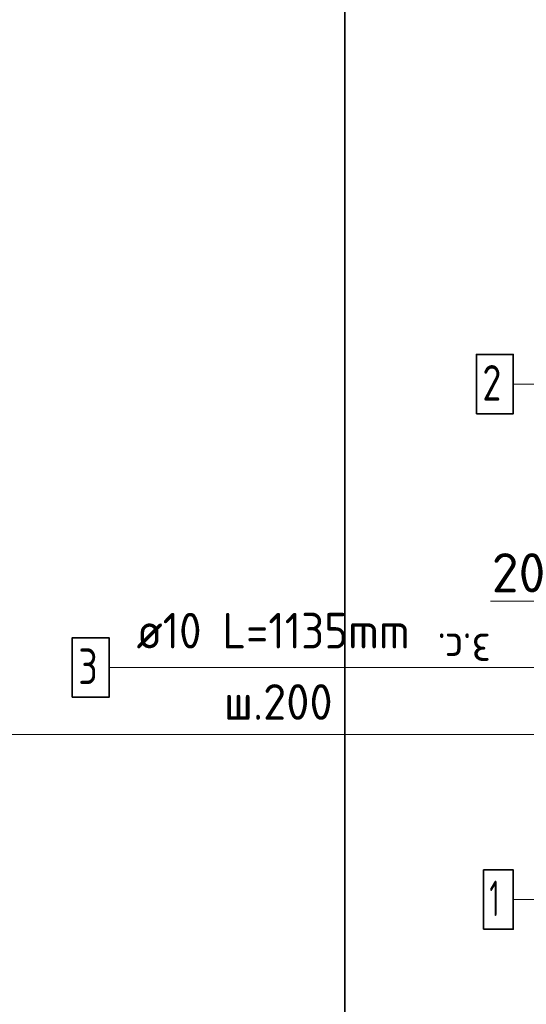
# Model space of a CAD drawing. Header units: metres. Extents: x -38 to 100, y -15 to 21.
# Tile 191 of 246: x 71.702 to 72.129, y 7.149 to 7.978. Entities that reach past the tile are written whole.
import ezdxf

# ---------------------------------------------------------------- set-up
doc = ezdxf.new("R2010")
doc.units = ezdxf.units.M
doc.header["$PDMODE"] = 65
for name, color, linetype, lineweight in [('XR$3$Арм. стержнями верхней зоны', 180, 'Continuous', 35), ('XR$3$Арм. стержнями нижней зоны', 180, 'Continuous', 35), ('XR$3$Арм.стержн. Арматура края', 96, 'Continuous', 35), ('XR$3$Размерная линия_ общее', 7, 'Continuous', 13), ('XR$4$Арм. стержнями верхней зоны', 180, 'Continuous', 35), ('XR$4$Арм. стержнями нижней зоны', 180, 'Continuous', 35), ('XR$4$Арм.стержн. Арматура края', 96, 'Continuous', 35), ('XR$4$Размерная линия_ общее', 7, 'Continuous', 13), ('XR$5$Текст_ примечание', 7, 'Continuous', 13), ('XR$6$Арм. стержнями верхней зоны', 180, 'Continuous', 35), ('XR$6$Арм. стержнями нижней зоны', 180, 'Continuous', 35), ('XR$6$Арм.стержн. Арматура края', 96, 'Continuous', 35), ('XR$6$Размерная линия_ общее', 7, 'Continuous', 13), ('XR$7$Текст_ примечание', 7, 'Continuous', 13)]:
    doc.layers.add(name, color=color, linetype=linetype, lineweight=lineweight)
doc.styles.add('ISOCPEUR', font='txt')
doc.dimstyles.new('DIMSTYLE_11', dxfattribs={"dimtxt": 0.033, "dimasz": 0.0375, "dimexe": 0, "dimexo": 0, "dimgap": 0.0165, "dimtad": 2, "dimdec": 0, "dimlfac": 1000, "dimrnd": 1, "dimzin": 12, "dimdsep": 46, "dimtxsty": 'ISOCPEUR', "dimblk1": 'ALL_ML_STRICH', "dimblk2": 'ALL_ML_STRICH', "dimsah": 1, "dimcen": 0, "dimclrd": 7, "dimclre": 256, "dimclrt": 7, "dimadec": 0, "dimazin": 0, "dimtfac": 1, "dimtdec": 0, "dimtix": 1, "dimtmove": 2, "dimatfit": 3, "dimfxl": 0, "dimtvp": 1.2, "dimtzin": 0, "dimlwd": 0, "dimlwe": -3, "dimarcsym": 0})

# ---------------------------------------------------------------- blocks, each defined once
blk = doc.blocks.new('ALL_ML_STRICH')
at = {"color": 0, "linetype": 'ByBlock', "lineweight": -2}
for p, q in [((0, -0.5), (0, 0.5)), ((-0.3, -0.3), (0.3, 0.3)), ((-1, 0), (0.5, 0))]:
    blk.add_line(p, q, dxfattribs=at)
blk = doc.blocks.new('*D139')
at = {"layer": 'DEFPOINTS', "color": 7, "linetype": 'Continuous', "lineweight": 13, "transparency": 33554687}
for p in [(72.1875, 7.48857), (72.1675, 7.44858), (72.1875, 7.45358)]:
    blk.add_point(p, dxfattribs=at)
at = {"layer": 'XR$3$Размерная линия_ общее', "color": 253, "linetype": 'Continuous', "lineweight": -2, "true_color": 0xa0a0a0, "transparency": 33554687}
for p, q in [((72.1675, 7.46858), (72.1675, 7.48857)), ((72.1875, 7.47358), (72.1875, 7.48857))]:
    blk.add_line(p, q, dxfattribs=at)
at = {"layer": 'XR$3$Размерная линия_ общее', "color": 7, "linetype": 'Continuous', "lineweight": -2, "transparency": 33554687}
blk.add_line((72.1875, 7.48857), (72.1675, 7.48857), dxfattribs=at)
at = {"layer": 'XR$3$Размерная линия_ общее', "color": 7, "linetype": 'Continuous', "lineweight": 13, "transparency": 33554687, "xscale": 0.0375, "yscale": 0.0375, "zscale": 0.0375}
for p, rotation in [((72.1675, 7.48857), 180), ((72.1875, 7.48857), 360)]:
    blk.add_blockref('ALL_ML_STRICH', p, dxfattribs=dict(at, rotation=rotation))
at = {"layer": 'XR$3$Размерная линия_ общее', "color": 7, "linetype": 'Continuous', "lineweight": 13, "transparency": 33554687, "insert": (72.12208, 7.51257), "char_height": 0.033, "width": 0.066, "attachment_point": 5, "style": 'ISOCPEUR'}
blk.add_mtext('\\A1;{20}', dxfattribs=at)
at = {"layer": 'XR$3$Размерная линия_ общее', "color": 7, "linetype": 'Continuous', "lineweight": 13, "transparency": 33554687, "insert": (72.09879, 7.43451), "char_height": 0.027, "width": 0.00135, "attachment_point": 1, "rotation": 180, "line_spacing_factor": 0.60241, "style": 'ISOCPEUR'}
blk.add_mtext('з.с.', dxfattribs=at)
blk = doc.blocks.new('*D438')
at = {"layer": 'DEFPOINTS', "color": 7, "linetype": 'Continuous', "lineweight": 13, "transparency": 33554687}
for p in [(72.1875, 7.48857), (72.1675, 7.44858), (72.1875, 7.45358)]:
    blk.add_point(p, dxfattribs=at)
at = {"layer": 'XR$4$Размерная линия_ общее', "color": 253, "linetype": 'Continuous', "lineweight": -2, "true_color": 0xa0a0a0, "transparency": 33554687}
for p, q in [((72.1675, 7.46858), (72.1675, 7.48857)), ((72.1875, 7.47358), (72.1875, 7.48857))]:
    blk.add_line(p, q, dxfattribs=at)
at = {"layer": 'XR$4$Размерная линия_ общее', "color": 7, "linetype": 'Continuous', "lineweight": -2, "transparency": 33554687}
blk.add_line((72.1875, 7.48857), (72.1675, 7.48857), dxfattribs=at)
at = {"layer": 'XR$4$Размерная линия_ общее', "color": 7, "linetype": 'Continuous', "lineweight": 13, "transparency": 33554687, "xscale": 0.0375, "yscale": 0.0375, "zscale": 0.0375}
for p, rotation in [((72.1675, 7.48857), 180), ((72.1875, 7.48857), 360)]:
    blk.add_blockref('ALL_ML_STRICH', p, dxfattribs=dict(at, rotation=rotation))
at = {"layer": 'XR$4$Размерная линия_ общее', "color": 7, "linetype": 'Continuous', "lineweight": 13, "transparency": 33554687, "insert": (72.12208, 7.51257), "char_height": 0.033, "width": 0.066, "attachment_point": 5, "style": 'ISOCPEUR'}
blk.add_mtext('\\A1;{20}', dxfattribs=at)
at = {"layer": 'XR$4$Размерная линия_ общее', "color": 7, "linetype": 'Continuous', "lineweight": 13, "transparency": 33554687, "insert": (72.09879, 7.43451), "char_height": 0.027, "width": 0.00135, "attachment_point": 1, "rotation": 180, "line_spacing_factor": 0.60241, "style": 'ISOCPEUR'}
blk.add_mtext('з.с.', dxfattribs=at)
blk = doc.blocks.new('*D700')
at = {"layer": 'DEFPOINTS', "color": 7, "linetype": 'Continuous', "lineweight": 13, "transparency": 33554687}
for p in [(72.1875, 7.48857), (72.1675, 7.44858), (72.1875, 7.45358)]:
    blk.add_point(p, dxfattribs=at)
at = {"layer": 'XR$6$Размерная линия_ общее', "color": 253, "linetype": 'Continuous', "lineweight": -2, "true_color": 0xa0a0a0, "transparency": 33554687}
for p, q in [((72.1675, 7.46858), (72.1675, 7.48857)), ((72.1875, 7.47358), (72.1875, 7.48857))]:
    blk.add_line(p, q, dxfattribs=at)
at = {"layer": 'XR$6$Размерная линия_ общее', "color": 7, "linetype": 'Continuous', "lineweight": -2, "transparency": 33554687}
blk.add_line((72.1875, 7.48857), (72.1675, 7.48857), dxfattribs=at)
at = {"layer": 'XR$6$Размерная линия_ общее', "color": 7, "linetype": 'Continuous', "lineweight": 13, "transparency": 33554687, "xscale": 0.0375, "yscale": 0.0375, "zscale": 0.0375}
for p, rotation in [((72.1675, 7.48857), 180), ((72.1875, 7.48857), 360)]:
    blk.add_blockref('ALL_ML_STRICH', p, dxfattribs=dict(at, rotation=rotation))
at = {"layer": 'XR$6$Размерная линия_ общее', "color": 7, "linetype": 'Continuous', "lineweight": 13, "transparency": 33554687, "insert": (72.12208, 7.51257), "char_height": 0.033, "width": 0.066, "attachment_point": 5, "style": 'ISOCPEUR'}
blk.add_mtext('\\A1;{20}', dxfattribs=at)
at = {"layer": 'XR$6$Размерная линия_ общее', "color": 7, "linetype": 'Continuous', "lineweight": 13, "transparency": 33554687, "insert": (72.09879, 7.43451), "char_height": 0.027, "width": 0.00135, "attachment_point": 1, "rotation": 180, "line_spacing_factor": 0.60241, "style": 'ISOCPEUR'}
blk.add_mtext('з.с.', dxfattribs=at)

msp = doc.modelspace()

# ---------------------------------------------------------------- linework, layer by layer
at = {"color": 7, "linetype": 'Continuous', "lineweight": 13, "transparency": 33554687}
msp.add_line((72.1675, 7.48857), (72.0985, 7.48857), dxfattribs=at)
msp.add_line((72.1675, 7.48857), (72.0985, 7.48857), dxfattribs=at)
msp.add_line((72.1675, 7.48857), (72.0985, 7.48857), dxfattribs=at)
at = {"layer": 'XR$3$Арм. стержнями верхней зоны', "color": 7, "linetype": 'Continuous', "lineweight": 13, "transparency": 33554687}
msp.add_line((72.1176, 7.6713), (72.3436, 7.6713), dxfattribs=at)
at = {"layer": 'XR$3$Арм. стержнями верхней зоны', "color": 7, "linetype": 'Continuous', "lineweight": 35, "transparency": 33554687}
msp.add_lwpolyline([(72.0866, 7.6463), (72.1176, 7.6463), (72.1176, 7.6963), (72.0866, 7.6963), (72.0866, 7.6463)], dxfattribs=at)
at = {"layer": 'XR$3$Арм. стержнями нижней зоны', "color": 7, "linetype": 'Continuous', "lineweight": 13, "transparency": 33554687}
msp.add_line((72.1176, 7.23758), (72.3436, 7.23758), dxfattribs=at)
at = {"layer": 'XR$3$Арм. стержнями нижней зоны', "color": 7, "linetype": 'Continuous', "lineweight": 35, "transparency": 33554687}
msp.add_lwpolyline([(72.0926, 7.21258), (72.1176, 7.21258), (72.1176, 7.26258), (72.0926, 7.26258), (72.0926, 7.21258)], dxfattribs=at)
at = {"layer": 'XR$3$Арм.стержн. Арматура края', "color": 7, "linetype": 'Continuous', "lineweight": 13, "transparency": 33554687}
for p, q in [((71.77746, 7.43284), (72.08746, 7.43284)), ((72.08746, 7.43284), (72.1925, 7.43284))]:
    msp.add_line(p, q, dxfattribs=at)
at = {"layer": 'XR$3$Арм.стержн. Арматура края', "color": 7, "linetype": 'Continuous', "lineweight": 35, "transparency": 33554687}
msp.add_lwpolyline([(71.74646, 7.40784), (71.77746, 7.40784), (71.77746, 7.45784), (71.74646, 7.45784), (71.74646, 7.40784)], dxfattribs=at)
at = {"layer": 'XR$4$Арм. стержнями верхней зоны', "color": 7, "linetype": 'Continuous', "lineweight": 13, "transparency": 33554687}
msp.add_line((72.1176, 7.6713), (72.3436, 7.6713), dxfattribs=at)
at = {"layer": 'XR$4$Арм. стержнями верхней зоны', "color": 7, "linetype": 'Continuous', "lineweight": 35, "transparency": 33554687}
msp.add_lwpolyline([(72.0866, 7.6463), (72.1176, 7.6463), (72.1176, 7.6963), (72.0866, 7.6963), (72.0866, 7.6463)], dxfattribs=at)
at = {"layer": 'XR$4$Арм. стержнями нижней зоны', "color": 7, "linetype": 'Continuous', "lineweight": 13, "transparency": 33554687}
msp.add_line((72.1176, 7.23758), (72.3436, 7.23758), dxfattribs=at)
at = {"layer": 'XR$4$Арм. стержнями нижней зоны', "color": 7, "linetype": 'Continuous', "lineweight": 35, "transparency": 33554687}
msp.add_lwpolyline([(72.0926, 7.21258), (72.1176, 7.21258), (72.1176, 7.26258), (72.0926, 7.26258), (72.0926, 7.21258)], dxfattribs=at)
at = {"layer": 'XR$4$Арм.стержн. Арматура края', "color": 7, "linetype": 'Continuous', "lineweight": 13, "transparency": 33554687}
for p, q in [((71.77746, 7.43284), (72.08746, 7.43284)), ((72.08746, 7.43284), (72.1925, 7.43284))]:
    msp.add_line(p, q, dxfattribs=at)
at = {"layer": 'XR$4$Арм.стержн. Арматура края', "color": 7, "linetype": 'Continuous', "lineweight": 35, "transparency": 33554687}
msp.add_lwpolyline([(71.74646, 7.40784), (71.77746, 7.40784), (71.77746, 7.45784), (71.74646, 7.45784), (71.74646, 7.40784)], dxfattribs=at)
at = {"layer": 'XR$5$Текст_ примечание', "color": 7, "linetype": 'Continuous', "lineweight": 35, "transparency": 33554687}
for p, q in [((71.97573, 8.17641), (71.97573, 7.37641)), ((71.97573, 7.37641), (71.97573, 6.57641))]:
    msp.add_line(p, q, dxfattribs=at)
at = {"layer": 'XR$5$Текст_ примечание', "color": 7, "linetype": 'Continuous', "lineweight": 13, "transparency": 33554687}
msp.add_line((88.97573, 7.37641), (70.47573, 7.37641), dxfattribs=at)
at = {"layer": 'XR$6$Арм. стержнями верхней зоны', "color": 7, "linetype": 'Continuous', "lineweight": 13, "transparency": 33554687}
msp.add_line((72.1176, 7.6713), (72.3436, 7.6713), dxfattribs=at)
at = {"layer": 'XR$6$Арм. стержнями верхней зоны', "color": 7, "linetype": 'Continuous', "lineweight": 35, "transparency": 33554687}
msp.add_lwpolyline([(72.0866, 7.6463), (72.1176, 7.6463), (72.1176, 7.6963), (72.0866, 7.6963), (72.0866, 7.6463)], dxfattribs=at)
at = {"layer": 'XR$6$Арм. стержнями нижней зоны', "color": 7, "linetype": 'Continuous', "lineweight": 13, "transparency": 33554687}
msp.add_line((72.1176, 7.23758), (72.3436, 7.23758), dxfattribs=at)
at = {"layer": 'XR$6$Арм. стержнями нижней зоны', "color": 7, "linetype": 'Continuous', "lineweight": 35, "transparency": 33554687}
msp.add_lwpolyline([(72.0926, 7.21258), (72.1176, 7.21258), (72.1176, 7.26258), (72.0926, 7.26258), (72.0926, 7.21258)], dxfattribs=at)
at = {"layer": 'XR$6$Арм.стержн. Арматура края', "color": 7, "linetype": 'Continuous', "lineweight": 13, "transparency": 33554687}
for p, q in [((71.77746, 7.43284), (72.08746, 7.43284)), ((72.08746, 7.43284), (72.1925, 7.43284))]:
    msp.add_line(p, q, dxfattribs=at)
at = {"layer": 'XR$6$Арм.стержн. Арматура края', "color": 7, "linetype": 'Continuous', "lineweight": 35, "transparency": 33554687}
msp.add_lwpolyline([(71.74646, 7.40784), (71.77746, 7.40784), (71.77746, 7.45784), (71.74646, 7.45784), (71.74646, 7.40784)], dxfattribs=at)
at = {"layer": 'XR$7$Текст_ примечание', "color": 7, "linetype": 'Continuous', "lineweight": 35, "transparency": 33554687}
for p, q in [((71.97573, 8.17641), (71.97573, 7.37641)), ((71.97573, 7.37641), (71.97573, 6.57641))]:
    msp.add_line(p, q, dxfattribs=at)
at = {"layer": 'XR$7$Текст_ примечание', "color": 7, "linetype": 'Continuous', "lineweight": 13, "transparency": 33554687}
msp.add_line((88.97573, 7.37641), (70.47573, 7.37641), dxfattribs=at)

# ---------------------------------------------------------------- texts
at = {"layer": 'XR$3$Арм. стержнями верхней зоны', "color": 7, "linetype": 'Continuous', "lineweight": 25, "transparency": 33554687, "insert": (72.0916, 7.6573), "char_height": 0.03, "width": 0.0326407, "attachment_point": 7, "style": 'ISOCPEUR'}
msp.add_mtext('\\W0.78;2', dxfattribs=at)
at = {"layer": 'XR$3$Арм. стержнями нижней зоны', "color": 7, "linetype": 'Continuous', "lineweight": 25, "transparency": 33554687, "insert": (72.0976, 7.22358), "char_height": 0.03, "width": 0.0233333, "attachment_point": 7, "style": 'ISOCPEUR'}
msp.add_mtext('\\W0.56;1', dxfattribs=at)
at = {"layer": 'XR$3$Арм.стержн. Арматура края', "color": 7, "linetype": 'Continuous', "lineweight": 25, "transparency": 33554687, "char_height": 0.03, "attachment_point": 7, "style": 'ISOCPEUR'}
for s, insert, width in [('\\W0.92;ø10 L=1135mm ', (71.80046, 7.44884), 0.2806692), ('\\W0.78;3', (71.75146, 7.41884), 0.0326407), ('\\W0.95;ш.200 ', (71.87396, 7.38884), 0.1311995)]:
    msp.add_mtext(s, dxfattribs=dict(at, insert=insert, width=width))
at = {"layer": 'XR$4$Арм. стержнями верхней зоны', "color": 7, "linetype": 'Continuous', "lineweight": 25, "transparency": 33554687, "insert": (72.0916, 7.6573), "char_height": 0.03, "width": 0.0326407, "attachment_point": 7, "style": 'ISOCPEUR'}
msp.add_mtext('\\W0.78;2', dxfattribs=at)
at = {"layer": 'XR$4$Арм. стержнями нижней зоны', "color": 7, "linetype": 'Continuous', "lineweight": 25, "transparency": 33554687, "insert": (72.0976, 7.22358), "char_height": 0.03, "width": 0.0233333, "attachment_point": 7, "style": 'ISOCPEUR'}
msp.add_mtext('\\W0.56;1', dxfattribs=at)
at = {"layer": 'XR$4$Арм.стержн. Арматура края', "color": 7, "linetype": 'Continuous', "lineweight": 25, "transparency": 33554687, "char_height": 0.03, "attachment_point": 7, "style": 'ISOCPEUR'}
for s, insert, width in [('\\W0.92;ø10 L=1135mm ', (71.80046, 7.44884), 0.2806692), ('\\W0.78;3', (71.75146, 7.41884), 0.0326407), ('\\W0.95;ш.200 ', (71.87396, 7.38884), 0.1311995)]:
    msp.add_mtext(s, dxfattribs=dict(at, insert=insert, width=width))
at = {"layer": 'XR$6$Арм. стержнями верхней зоны', "color": 7, "linetype": 'Continuous', "lineweight": 25, "transparency": 33554687, "insert": (72.0916, 7.6573), "char_height": 0.03, "width": 0.0326407, "attachment_point": 7, "style": 'ISOCPEUR'}
msp.add_mtext('\\W0.78;2', dxfattribs=at)
at = {"layer": 'XR$6$Арм. стержнями нижней зоны', "color": 7, "linetype": 'Continuous', "lineweight": 25, "transparency": 33554687, "insert": (72.0976, 7.22358), "char_height": 0.03, "width": 0.0233333, "attachment_point": 7, "style": 'ISOCPEUR'}
msp.add_mtext('\\W0.56;1', dxfattribs=at)
at = {"layer": 'XR$6$Арм.стержн. Арматура края', "color": 7, "linetype": 'Continuous', "lineweight": 25, "transparency": 33554687, "char_height": 0.03, "attachment_point": 7, "style": 'ISOCPEUR'}
for s, insert, width in [('\\W0.92;ø10 L=1135mm ', (71.80046, 7.44884), 0.2806692), ('\\W0.78;3', (71.75146, 7.41884), 0.0326407), ('\\W0.95;ш.200 ', (71.87396, 7.38884), 0.1311995)]:
    msp.add_mtext(s, dxfattribs=dict(at, insert=insert, width=width))

# ---------------------------------------------------------------- dimensions: what is measured, and where the dimension line sits
at = {"layer": 'XR$3$Размерная линия_ общее', "color": 7, "linetype": 'Continuous', "lineweight": 13, "transparency": 33554687}
dim = msp.add_linear_dim(base=(72.1675, 7.48857), p1=(72.1875, 7.47358), p2=(72.1675, 7.46858), angle=180, text='<>\\Xз.с.', dimstyle='DIMSTYLE_11', override={"dimpost": '<>', "dimclrd": 7, "dimclre": 253, "dimclrt": 7, "dimlwd": 0, "dimlwe": 65533}, dxfattribs=at)
dim.commit()
dim.dimension.update_dxf_attribs({"geometry": '*D139', "text_midpoint": (72.12208, 7.51257), "dimtype": 160})
at = {"layer": 'XR$4$Размерная линия_ общее', "color": 7, "linetype": 'Continuous', "lineweight": 13, "transparency": 33554687}
dim = msp.add_linear_dim(base=(72.1675, 7.48857), p1=(72.1875, 7.47358), p2=(72.1675, 7.46858), angle=180, text='<>\\Xз.с.', dimstyle='DIMSTYLE_11', override={"dimpost": '<>', "dimclrd": 7, "dimclre": 253, "dimclrt": 7, "dimlwd": 0, "dimlwe": 65533}, dxfattribs=at)
dim.commit()
dim.dimension.update_dxf_attribs({"geometry": '*D438', "text_midpoint": (72.12208, 7.51257), "dimtype": 160})
at = {"layer": 'XR$6$Размерная линия_ общее', "color": 7, "linetype": 'Continuous', "lineweight": 13, "transparency": 33554687}
dim = msp.add_linear_dim(base=(72.1675, 7.48857), p1=(72.1875, 7.47358), p2=(72.1675, 7.46858), angle=180, text='<>\\Xз.с.', dimstyle='DIMSTYLE_11', override={"dimpost": '<>', "dimclrd": 7, "dimclre": 253, "dimclrt": 7, "dimlwd": 0, "dimlwe": 65533}, dxfattribs=at)
dim.commit()
dim.dimension.update_dxf_attribs({"geometry": '*D700', "text_midpoint": (72.12208, 7.51257), "dimtype": 160})

doc.saveas('drawing.dxf')
